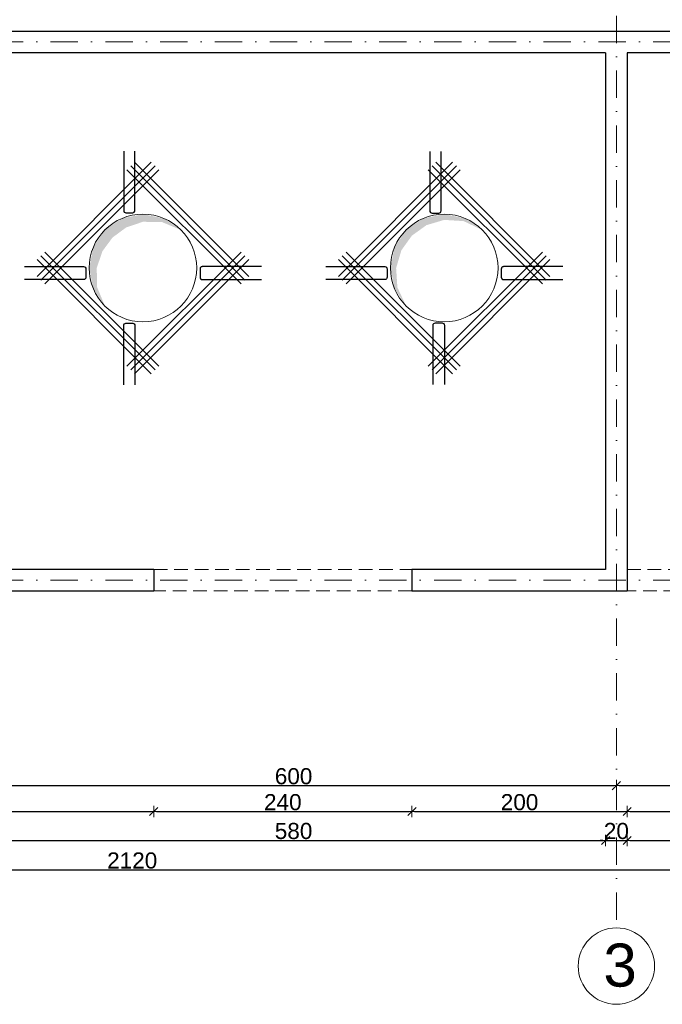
# Model space of a CAD drawing. Header units: millimetres. Extents: x -81893328 to 44149, y -26843406 to 95443303.
# Tile 18 of 100: x 28637 to 29234, y -7747 to -6832. Entities that reach past the tile are written whole.
import ezdxf

# ---------------------------------------------------------------- set-up
doc = ezdxf.new("R2010")
doc.units = ezdxf.units.MM
for name, pattern in [('CONTINOUS', [0]), ('DASHDOTX2', [50.8, 25.4, -12.7, 0, -12.7]), ('DASHED', [19.05, 12.7, -6.35]), ('DASHEDX2', [38.1, 25.4, -12.7])]:
    doc.linetypes.add(name, pattern=pattern)
for name, color, linetype, lineweight in [('A- osie', 2, 'DASHDOTX2', 5), ('aRMZ - osie', 2, 'DASHDOTX2', 5), ('aRMZ - wymiarowanie', 4, 'Continuous', 13), ('gruba', 92, 'Continuous', 30), ('kRMZ - nadproża monolityczne', 1, 'DASHED', 5), ('kRMZ - otwory', 251, 'Continuous', 5), ('kRMZ - ściany nośne', 5, 'Continuous', 30)]:
    doc.layers.add(name, color=color, linetype=linetype, lineweight=lineweight)
doc.styles.add('1-100 2', font='arial.ttf', dxfattribs={"height": 15})
doc.styles.get("Standard").update_dxf_attribs({"font": 'arial.ttf'})
doc.dimstyles.new('1-100', dxfattribs={"dimtxt": 15, "dimasz": 2.5, "dimexe": 1.25, "dimexo": 0.625, "dimgap": 1, "dimtad": 1, "dimdec": 0, "dimtxsty": '1-100 2', "dimblk": 'ZNACZKI', "dimcen": 2, "dimdle": 5, "dimse1": 1, "dimse2": 1, "dimclrd": 7, "dimclrt": 7, "dimadec": 0, "dimazin": 0, "dimtfac": 1, "dimtdec": 0, "dimtix": 1, "dimtmove": 1, "dimatfit": 3, "dimldrblk": 'ZNACZKI', "dimfxl": 1, "dimarcsym": 0})

# ---------------------------------------------------------------- blocks, each defined once
blk = doc.blocks.new('ZNACZKI')
for p, q in [((1.51, 1.51), (-1.51, -1.51)), ((0, 2.13), (0, -2.13)), ((-2.13, 0), (2.13, 0))]:
    blk.add_line(p, q)
blk = doc.blocks.new('*D1025')
at = {"layer": 'aRMZ - wymiarowanie', "color": 7, "lineweight": -2, "ltscale": 2, "transparency": 16777216}
blk.add_line((28593.94, -7543.79), (29188.94, -7543.79), dxfattribs=at)
at = {"layer": 'Defpoints', "color": 0, "ltscale": 2, "transparency": 16777216}
for p in [(28591.44, -7377.85), (29191.44, -7377.85), (29191.44, -7543.79)]:
    blk.add_point(p, dxfattribs=at)
at = {"layer": 'aRMZ - wymiarowanie', "color": 7, "lineweight": -2, "ltscale": 2, "transparency": 16777216, "xscale": 2.5, "yscale": 2.5, "zscale": 2.5, "rotation": 180}
blk.add_blockref('ZNACZKI', (28591.44, -7543.79), dxfattribs=at)
at = {"layer": 'aRMZ - wymiarowanie', "color": 7, "lineweight": -2, "ltscale": 2, "transparency": 16777216, "xscale": 2.5, "yscale": 2.5, "zscale": 2.5}
blk.add_blockref('ZNACZKI', (29191.44, -7543.79), dxfattribs=at)
at = {"layer": 'aRMZ - wymiarowanie', "color": 7, "ltscale": 2, "transparency": 16777216, "insert": (28891.44, -7535.13), "char_height": 15, "attachment_point": 5, "style": '1-100 2'}
blk.add_mtext('600', dxfattribs=at)
blk = doc.blocks.new('*D1026')
at = {"layer": 'aRMZ - wymiarowanie', "color": 7, "lineweight": -2, "ltscale": 2, "transparency": 16777216}
blk.add_line((29193.94, -7543.79), (29788.94, -7543.79), dxfattribs=at)
at = {"layer": 'Defpoints', "color": 0, "ltscale": 2, "transparency": 16777216}
for p in [(29191.44, -7377.85), (29791.44, -7377.85), (29791.44, -7543.79)]:
    blk.add_point(p, dxfattribs=at)
at = {"layer": 'aRMZ - wymiarowanie', "color": 7, "lineweight": -2, "ltscale": 2, "transparency": 16777216, "xscale": 2.5, "yscale": 2.5, "zscale": 2.5, "rotation": 180}
blk.add_blockref('ZNACZKI', (29191.44, -7543.79), dxfattribs=at)
at = {"layer": 'aRMZ - wymiarowanie', "color": 7, "lineweight": -2, "ltscale": 2, "transparency": 16777216, "xscale": 2.5, "yscale": 2.5, "zscale": 2.5}
blk.add_blockref('ZNACZKI', (29791.44, -7543.79), dxfattribs=at)
at = {"layer": 'aRMZ - wymiarowanie', "color": 7, "ltscale": 2, "transparency": 16777216, "insert": (29491.44, -7535.13), "char_height": 15, "attachment_point": 5, "style": '1-100 2'}
blk.add_mtext('600', dxfattribs=at)
blk = doc.blocks.new('*D1036')
at = {"layer": 'aRMZ - wymiarowanie', "color": 7, "lineweight": -2, "ltscale": 2, "transparency": 16777216}
blk.add_line((28603.94, -7594.66), (29178.94, -7594.66), dxfattribs=at)
at = {"layer": 'Defpoints', "color": 0, "ltscale": 2, "transparency": 16777216}
for p in [(28601.44, -7342.85), (29181.44, -7342.85), (29181.44, -7594.66)]:
    blk.add_point(p, dxfattribs=at)
at = {"layer": 'aRMZ - wymiarowanie', "color": 7, "lineweight": -2, "ltscale": 2, "transparency": 16777216, "xscale": 2.5, "yscale": 2.5, "zscale": 2.5, "rotation": 180}
blk.add_blockref('ZNACZKI', (28601.44, -7594.66), dxfattribs=at)
at = {"layer": 'aRMZ - wymiarowanie', "color": 7, "lineweight": -2, "ltscale": 2, "transparency": 16777216, "xscale": 2.5, "yscale": 2.5, "zscale": 2.5}
blk.add_blockref('ZNACZKI', (29181.44, -7594.66), dxfattribs=at)
at = {"layer": 'aRMZ - wymiarowanie', "color": 7, "ltscale": 2, "transparency": 16777216, "insert": (28891.44, -7586), "char_height": 15, "attachment_point": 5, "style": '1-100 2'}
blk.add_mtext('580', dxfattribs=at)
blk = doc.blocks.new('*D1037')
at = {"layer": 'aRMZ - wymiarowanie', "color": 7, "lineweight": -2, "ltscale": 2, "transparency": 16777216}
for p, q in [((29178.94, -7594.66), (29176.44, -7594.66)), ((29181.44, -7594.66), (29201.44, -7594.66)), ((29203.94, -7594.66), (29206.44, -7594.66))]:
    blk.add_line(p, q, dxfattribs=at)
at = {"layer": 'Defpoints', "color": 0, "ltscale": 2, "transparency": 16777216}
for p in [(29181.44, -7342.85), (29201.44, -7342.85), (29201.44, -7594.66)]:
    blk.add_point(p, dxfattribs=at)
at = {"layer": 'aRMZ - wymiarowanie', "color": 7, "lineweight": -2, "ltscale": 2, "transparency": 16777216, "xscale": 2.5, "yscale": 2.5, "zscale": 2.5}
blk.add_blockref('ZNACZKI', (29181.44, -7594.66), dxfattribs=at)
at = {"layer": 'aRMZ - wymiarowanie', "color": 7, "lineweight": -2, "ltscale": 2, "transparency": 16777216, "xscale": 2.5, "yscale": 2.5, "zscale": 2.5, "rotation": 180}
blk.add_blockref('ZNACZKI', (29201.44, -7594.66), dxfattribs=at)
at = {"layer": 'aRMZ - wymiarowanie', "color": 7, "ltscale": 2, "transparency": 16777216, "insert": (29191.44, -7586), "char_height": 15, "attachment_point": 5, "style": '1-100 2'}
blk.add_mtext('20', dxfattribs=at)
blk = doc.blocks.new('*D1038')
at = {"layer": 'aRMZ - wymiarowanie', "color": 7, "lineweight": -2, "ltscale": 2, "transparency": 16777216}
blk.add_line((29203.94, -7594.66), (29778.94, -7594.66), dxfattribs=at)
at = {"layer": 'Defpoints', "color": 0, "ltscale": 2, "transparency": 16777216}
for p in [(29201.44, -7342.85), (29781.44, -7342.85), (29781.44, -7594.66)]:
    blk.add_point(p, dxfattribs=at)
at = {"layer": 'aRMZ - wymiarowanie', "color": 7, "lineweight": -2, "ltscale": 2, "transparency": 16777216, "xscale": 2.5, "yscale": 2.5, "zscale": 2.5, "rotation": 180}
blk.add_blockref('ZNACZKI', (29201.44, -7594.66), dxfattribs=at)
at = {"layer": 'aRMZ - wymiarowanie', "color": 7, "lineweight": -2, "ltscale": 2, "transparency": 16777216, "xscale": 2.5, "yscale": 2.5, "zscale": 2.5}
blk.add_blockref('ZNACZKI', (29781.44, -7594.66), dxfattribs=at)
at = {"layer": 'aRMZ - wymiarowanie', "color": 7, "ltscale": 2, "transparency": 16777216, "insert": (29491.44, -7586), "char_height": 15, "attachment_point": 5, "style": '1-100 2'}
blk.add_mtext('580', dxfattribs=at)
blk = doc.blocks.new('*D1040')
at = {"layer": 'aRMZ - wymiarowanie', "color": 7, "lineweight": -2, "ltscale": 2, "transparency": 16777216}
blk.add_line((27683.94, -7622.08), (29798.94, -7622.08), dxfattribs=at)
at = {"layer": 'Defpoints', "color": 0, "ltscale": 2, "transparency": 16777216}
for p in [(27681.44, -7362.85), (29801.44, -7362.85), (29801.44, -7622.08)]:
    blk.add_point(p, dxfattribs=at)
at = {"layer": 'aRMZ - wymiarowanie', "color": 7, "lineweight": -2, "ltscale": 2, "transparency": 16777216, "xscale": 2.5, "yscale": 2.5, "zscale": 2.5, "rotation": 180}
blk.add_blockref('ZNACZKI', (27681.44, -7622.08), dxfattribs=at)
at = {"layer": 'aRMZ - wymiarowanie', "color": 7, "lineweight": -2, "ltscale": 2, "transparency": 16777216, "xscale": 2.5, "yscale": 2.5, "zscale": 2.5}
blk.add_blockref('ZNACZKI', (29801.44, -7622.08), dxfattribs=at)
at = {"layer": 'aRMZ - wymiarowanie', "color": 7, "ltscale": 2, "transparency": 16777216, "insert": (28741.44, -7613.42), "char_height": 15, "attachment_point": 5, "style": '1-100 2'}
blk.add_mtext('2120', dxfattribs=at)
blk = doc.blocks.new('*D1048')
at = {"layer": 'aRMZ - wymiarowanie', "color": 7, "lineweight": -2, "ltscale": 2, "transparency": 16777216}
blk.add_line((28603.94, -6593.16), (29178.94, -6593.16), dxfattribs=at)
at = {"layer": 'Defpoints', "color": 0, "ltscale": 2, "transparency": 16777216}
for p in [(29181.44, -6593.16), (28601.44, -6862.85), (29181.44, -6862.85)]:
    blk.add_point(p, dxfattribs=at)
at = {"layer": 'aRMZ - wymiarowanie', "color": 7, "lineweight": -2, "ltscale": 2, "transparency": 16777216, "xscale": 2.5, "yscale": 2.5, "zscale": 2.5, "rotation": 180}
blk.add_blockref('ZNACZKI', (28601.44, -6593.16), dxfattribs=at)
at = {"layer": 'aRMZ - wymiarowanie', "color": 7, "lineweight": -2, "ltscale": 2, "transparency": 16777216, "xscale": 2.5, "yscale": 2.5, "zscale": 2.5}
blk.add_blockref('ZNACZKI', (29181.44, -6593.16), dxfattribs=at)
at = {"layer": 'aRMZ - wymiarowanie', "color": 7, "ltscale": 2, "transparency": 16777216, "insert": (28891.44, -6584.5), "char_height": 15, "attachment_point": 5, "style": '1-100 2'}
blk.add_mtext('580', dxfattribs=at)
blk = doc.blocks.new('*D1049')
at = {"layer": 'aRMZ - wymiarowanie', "color": 7, "lineweight": -2, "ltscale": 2, "transparency": 16777216}
for p, q in [((29178.94, -6593.16), (29176.44, -6593.16)), ((29181.44, -6593.16), (29201.44, -6593.16)), ((29203.94, -6593.16), (29206.44, -6593.16))]:
    blk.add_line(p, q, dxfattribs=at)
at = {"layer": 'Defpoints', "color": 0, "ltscale": 2, "transparency": 16777216}
for p in [(29201.44, -6593.16), (29181.44, -6862.85), (29201.44, -6862.85)]:
    blk.add_point(p, dxfattribs=at)
at = {"layer": 'aRMZ - wymiarowanie', "color": 7, "lineweight": -2, "ltscale": 2, "transparency": 16777216, "xscale": 2.5, "yscale": 2.5, "zscale": 2.5}
blk.add_blockref('ZNACZKI', (29181.44, -6593.16), dxfattribs=at)
at = {"layer": 'aRMZ - wymiarowanie', "color": 7, "lineweight": -2, "ltscale": 2, "transparency": 16777216, "xscale": 2.5, "yscale": 2.5, "zscale": 2.5, "rotation": 180}
blk.add_blockref('ZNACZKI', (29201.44, -6593.16), dxfattribs=at)
at = {"layer": 'aRMZ - wymiarowanie', "color": 7, "ltscale": 2, "transparency": 16777216, "insert": (29191.44, -6584.5), "char_height": 15, "attachment_point": 5, "style": '1-100 2'}
blk.add_mtext('20', dxfattribs=at)
blk = doc.blocks.new('*D1050')
at = {"layer": 'aRMZ - wymiarowanie', "color": 7, "lineweight": -2, "ltscale": 2, "transparency": 16777216}
blk.add_line((29203.94, -6593.16), (29763.94, -6593.16), dxfattribs=at)
at = {"layer": 'Defpoints', "color": 0, "ltscale": 2, "transparency": 16777216}
for p in [(29766.44, -6593.16), (29201.44, -6862.85), (29766.44, -6877.85)]:
    blk.add_point(p, dxfattribs=at)
at = {"layer": 'aRMZ - wymiarowanie', "color": 7, "lineweight": -2, "ltscale": 2, "transparency": 16777216, "xscale": 2.5, "yscale": 2.5, "zscale": 2.5, "rotation": 180}
blk.add_blockref('ZNACZKI', (29201.44, -6593.16), dxfattribs=at)
at = {"layer": 'aRMZ - wymiarowanie', "color": 7, "lineweight": -2, "ltscale": 2, "transparency": 16777216, "xscale": 2.5, "yscale": 2.5, "zscale": 2.5}
blk.add_blockref('ZNACZKI', (29766.44, -6593.16), dxfattribs=at)
at = {"layer": 'aRMZ - wymiarowanie', "color": 7, "ltscale": 2, "transparency": 16777216, "insert": (29483.94, -6584.5), "char_height": 15, "attachment_point": 5, "style": '1-100 2'}
blk.add_mtext('565', dxfattribs=at)
blk = doc.blocks.new('*D1052')
at = {"layer": 'aRMZ - wymiarowanie', "color": 7, "lineweight": -2, "ltscale": 2, "transparency": 16777216}
blk.add_line((27683.94, -6565.55), (29798.94, -6565.55), dxfattribs=at)
at = {"layer": 'Defpoints', "color": 0, "ltscale": 2, "transparency": 16777216}
for p in [(29801.44, -6565.55), (27681.44, -6842.85), (29801.44, -6842.85)]:
    blk.add_point(p, dxfattribs=at)
at = {"layer": 'aRMZ - wymiarowanie', "color": 7, "lineweight": -2, "ltscale": 2, "transparency": 16777216, "xscale": 2.5, "yscale": 2.5, "zscale": 2.5, "rotation": 180}
blk.add_blockref('ZNACZKI', (27681.44, -6565.55), dxfattribs=at)
at = {"layer": 'aRMZ - wymiarowanie', "color": 7, "lineweight": -2, "ltscale": 2, "transparency": 16777216, "xscale": 2.5, "yscale": 2.5, "zscale": 2.5}
blk.add_blockref('ZNACZKI', (29801.44, -6565.55), dxfattribs=at)
at = {"layer": 'aRMZ - wymiarowanie', "color": 7, "ltscale": 2, "transparency": 16777216, "insert": (28741.44, -6556.9), "char_height": 15, "attachment_point": 5, "style": '1-100 2'}
blk.add_mtext('2120', dxfattribs=at)
blk = doc.blocks.new('*D1062')
at = {"layer": 'aRMZ - wymiarowanie', "color": 7, "lineweight": -2, "ltscale": 2, "transparency": 16777216}
blk.add_line((28443.94, -7567.88), (28758.94, -7567.88), dxfattribs=at)
at = {"layer": 'Defpoints', "color": 0, "ltscale": 2, "transparency": 16777216}
for p in [(28441.44, -7362.85), (28761.44, -7362.85), (28761.44, -7567.88)]:
    blk.add_point(p, dxfattribs=at)
at = {"layer": 'aRMZ - wymiarowanie', "color": 7, "lineweight": -2, "ltscale": 2, "transparency": 16777216, "xscale": 2.5, "yscale": 2.5, "zscale": 2.5, "rotation": 180}
blk.add_blockref('ZNACZKI', (28441.44, -7567.88), dxfattribs=at)
at = {"layer": 'aRMZ - wymiarowanie', "color": 7, "lineweight": -2, "ltscale": 2, "transparency": 16777216, "xscale": 2.5, "yscale": 2.5, "zscale": 2.5}
blk.add_blockref('ZNACZKI', (28761.44, -7567.88), dxfattribs=at)
at = {"layer": 'aRMZ - wymiarowanie', "color": 7, "ltscale": 2, "transparency": 16777216, "insert": (28601.44, -7559.22), "char_height": 15, "attachment_point": 5, "style": '1-100 2'}
blk.add_mtext('320', dxfattribs=at)
blk = doc.blocks.new('*D1063')
at = {"layer": 'aRMZ - wymiarowanie', "color": 7, "lineweight": -2, "ltscale": 2, "transparency": 16777216}
blk.add_line((28763.94, -7567.88), (28998.94, -7567.88), dxfattribs=at)
at = {"layer": 'Defpoints', "color": 0, "ltscale": 2, "transparency": 16777216}
for p in [(28761.44, -7362.85), (29001.44, -7362.85), (29001.44, -7567.88)]:
    blk.add_point(p, dxfattribs=at)
at = {"layer": 'aRMZ - wymiarowanie', "color": 7, "lineweight": -2, "ltscale": 2, "transparency": 16777216, "xscale": 2.5, "yscale": 2.5, "zscale": 2.5, "rotation": 180}
blk.add_blockref('ZNACZKI', (28761.44, -7567.88), dxfattribs=at)
at = {"layer": 'aRMZ - wymiarowanie', "color": 7, "lineweight": -2, "ltscale": 2, "transparency": 16777216, "xscale": 2.5, "yscale": 2.5, "zscale": 2.5}
blk.add_blockref('ZNACZKI', (29001.44, -7567.88), dxfattribs=at)
at = {"layer": 'aRMZ - wymiarowanie', "color": 7, "ltscale": 2, "transparency": 16777216, "insert": (28881.44, -7559.22), "char_height": 15, "attachment_point": 5, "style": '1-100 2'}
blk.add_mtext('240', dxfattribs=at)
blk = doc.blocks.new('*D1064')
at = {"layer": 'aRMZ - wymiarowanie', "color": 7, "lineweight": -2, "ltscale": 2, "transparency": 16777216}
blk.add_line((29003.94, -7567.88), (29198.94, -7567.88), dxfattribs=at)
at = {"layer": 'Defpoints', "color": 0, "ltscale": 2, "transparency": 16777216}
for p in [(29001.44, -7362.85), (29201.44, -7362.85), (29201.44, -7567.88)]:
    blk.add_point(p, dxfattribs=at)
at = {"layer": 'aRMZ - wymiarowanie', "color": 7, "lineweight": -2, "ltscale": 2, "transparency": 16777216, "xscale": 2.5, "yscale": 2.5, "zscale": 2.5, "rotation": 180}
blk.add_blockref('ZNACZKI', (29001.44, -7567.88), dxfattribs=at)
at = {"layer": 'aRMZ - wymiarowanie', "color": 7, "lineweight": -2, "ltscale": 2, "transparency": 16777216, "xscale": 2.5, "yscale": 2.5, "zscale": 2.5}
blk.add_blockref('ZNACZKI', (29201.44, -7567.88), dxfattribs=at)
at = {"layer": 'aRMZ - wymiarowanie', "color": 7, "ltscale": 2, "transparency": 16777216, "insert": (29101.44, -7559.22), "char_height": 15, "attachment_point": 5, "style": '1-100 2'}
blk.add_mtext('200', dxfattribs=at)
blk = doc.blocks.new('*D1065')
at = {"layer": 'aRMZ - wymiarowanie', "color": 7, "lineweight": -2, "ltscale": 2, "transparency": 16777216}
blk.add_line((29203.94, -7567.88), (29778.94, -7567.88), dxfattribs=at)
at = {"layer": 'Defpoints', "color": 0, "ltscale": 2, "transparency": 16777216}
for p in [(29201.44, -7362.85), (29781.44, -7362.85), (29781.44, -7567.88)]:
    blk.add_point(p, dxfattribs=at)
at = {"layer": 'aRMZ - wymiarowanie', "color": 7, "lineweight": -2, "ltscale": 2, "transparency": 16777216, "xscale": 2.5, "yscale": 2.5, "zscale": 2.5, "rotation": 180}
blk.add_blockref('ZNACZKI', (29201.44, -7567.88), dxfattribs=at)
at = {"layer": 'aRMZ - wymiarowanie', "color": 7, "lineweight": -2, "ltscale": 2, "transparency": 16777216, "xscale": 2.5, "yscale": 2.5, "zscale": 2.5}
blk.add_blockref('ZNACZKI', (29781.44, -7567.88), dxfattribs=at)
at = {"layer": 'aRMZ - wymiarowanie', "color": 7, "ltscale": 2, "transparency": 16777216, "insert": (29491.44, -7559.22), "char_height": 15, "attachment_point": 5, "style": '1-100 2'}
blk.add_mtext('580', dxfattribs=at)

msp = doc.modelspace()

# ---------------------------------------------------------------- hatches: boundary and pattern name
at = {"layer": 'kRMZ - otwory'}
for points in [[(28786.7943, -7027.4958), (28770.5731, -7016.6572), (28751.439, -7012.8512), (28732.3048, -7016.6572), (28716.0836, -7027.4958), (28705.245, -7043.717), (28701.439, -7062.8512), (28705.245, -7081.9854), (28716.0836, -7098.2065), (28708.7805, -7080.5209), (28708.51, -7062.8512), (28713.7805, -7047.2525), (28723.1547, -7034.5669), (28735.8403, -7025.1927), (28751.439, -7019.9223), (28769.1087, -7020.1927)], [(28786.7943, -7027.4958), (28770.5731, -7016.6572), (28751.439, -7012.8512), (28732.3048, -7016.6572), (28716.0836, -7027.4958), (28705.245, -7043.717), (28701.439, -7062.8512), (28705.245, -7081.9854), (28716.0836, -7098.2065), (28708.7805, -7080.5209), (28708.51, -7062.8512), (28713.7805, -7047.2525), (28723.1547, -7034.5669), (28735.8403, -7025.1927), (28751.439, -7019.9223), (28769.1087, -7020.1927)], [(29066.7943, -7027.4958), (29050.5731, -7016.6572), (29031.439, -7012.8512), (29012.3048, -7016.6572), (28996.0836, -7027.4958), (28985.245, -7043.717), (28981.439, -7062.8512), (28985.245, -7081.9854), (28996.0836, -7098.2065), (28987.8966, -7080.887), (28986.7423, -7062.8512), (28991.6466, -7046.3687), (29001.3869, -7032.7991), (29014.9564, -7023.0589), (29031.439, -7018.1545), (29049.4748, -7019.3089)], [(29066.7943, -7027.4958), (29050.5731, -7016.6572), (29031.439, -7012.8512), (29012.3048, -7016.6572), (28996.0836, -7027.4958), (28985.245, -7043.717), (28981.439, -7062.8512), (28985.245, -7081.9854), (28996.0836, -7098.2065), (28987.8966, -7080.887), (28986.7423, -7062.8512), (28991.6466, -7046.3687), (29001.3869, -7032.7991), (29014.9564, -7023.0589), (29031.439, -7018.1545), (29049.4748, -7019.3089)]]:
    msp.add_hatch(color=256, dxfattribs=at).paths.add_polyline_path(points)

# ---------------------------------------------------------------- linework, layer by layer
at = {"layer": 'A- osie', "linetype": 'Continuous'}
msp.add_circle((29191.439, -7711.4179), 35.5167, dxfattribs=at)
at = {"layer": 'aRMZ - osie'}
for p, q in [((29191.439, -6523.197), (29191.439, -7675.9011)), ((27138.6771, -6852.8512), (30536.7437, -6852.8512)), ((27138.6771, -7352.8512), (30536.7437, -7352.8512))]:
    msp.add_line(p, q, dxfattribs=at)
at = {"layer": 'gruba'}
for p, q in [((28733.5222, -6954.359), (28733.5222, -7009.359)), ((28744.0222, -7009.359), (28744.0222, -6954.359)), ((29018.046, -6954.6913), (29018.046, -7009.6913)), ((29028.546, -7009.6913), (29028.546, -6954.6913)), ((28735.6222, -7011.459), (28741.9222, -7011.459)), ((29020.146, -7011.7913), (29026.446, -7011.7913)), ((28733.5222, -7171.3433), (28733.5222, -7116.3433)), ((28735.6222, -7114.2433), (28741.9222, -7114.2433)), ((28744.0222, -7116.3433), (28744.0222, -7171.3433))]:
    msp.add_line(p, q, dxfattribs=at)
at = {"layer": 'gruba', "color": 4}
for p, q in [((28653.1511, -7070.6294), (28759.2171, -6964.5633)), ((28656.6866, -7074.1649), (28762.7527, -6968.0989)), ((28846.1913, -7074.1649), (28740.1252, -6968.0989)), ((28849.7268, -7070.6294), (28743.6608, -6964.5633)), ((28933.1511, -7070.6294), (29039.2171, -6964.5633)), ((28936.6866, -7074.1649), (29042.7527, -6968.0989)), ((29126.1913, -7074.1649), (29020.1252, -6968.0989)), ((29129.7268, -7070.6294), (29023.6608, -6964.5633)), ((28660.2222, -7077.7004), (28766.2882, -6971.6344)), ((28842.6557, -7077.7004), (28736.5897, -6971.6344)), ((28940.2222, -7077.7004), (29046.2882, -6971.6344)), ((29122.6557, -7077.7004), (29016.5897, -6971.6344)), ((28762.7527, -7157.6035), (28656.6866, -7051.5375)), ((28766.2882, -7154.068), (28660.2222, -7048.0019)), ((28736.5897, -7154.068), (28842.6557, -7048.0019)), ((28740.1252, -7157.6035), (28846.1913, -7051.5375)), ((29042.7527, -7157.6035), (28936.6866, -7051.5375)), ((29046.2882, -7154.068), (28940.2222, -7048.0019)), ((29016.5897, -7154.068), (29122.6557, -7048.0019)), ((29020.1252, -7157.6035), (29126.1913, -7051.5375)), ((28759.2171, -7161.139), (28653.1511, -7055.073)), ((28743.6608, -7161.139), (28849.7268, -7055.073)), ((29039.2171, -7161.139), (28933.1511, -7055.073)), ((29023.6608, -7161.139), (29129.7268, -7055.073))]:
    msp.add_line(p, q, dxfattribs=at)
at = {"layer": 'gruba', "color": 2, "linetype": 'CONTINOUS', "extrusion": (0, 0, -1)}
for p, q in [((28641.29, -7061.6012), (28696.29, -7061.6012)), ((28921.29, -7061.6012), (28976.29, -7061.6012)), ((28698.39, -7063.7012), (28698.39, -7071.5012)), ((28978.39, -7063.7012), (28978.39, -7071.5012)), ((28696.29, -7073.6012), (28641.29, -7073.6012)), ((28976.29, -7073.6012), (28921.29, -7073.6012))]:
    msp.add_line(p, q, dxfattribs=at)
at = {"layer": 'gruba', "color": 2}
for p, q in [((28861.5879, -7061.6012), (28806.5879, -7061.6012)), ((29141.5879, -7061.6012), (29086.5879, -7061.6012)), ((28806.5879, -7073.6012), (28861.5879, -7073.6012)), ((29086.5879, -7073.6012), (29141.5879, -7073.6012))]:
    msp.add_line(p, q, dxfattribs=at)
at = {"layer": 'gruba', "color": 2, "linetype": 'DASHEDX2'}
for p, q in [((28804.4879, -7063.7012), (28804.4879, -7071.5012)), ((29084.4879, -7063.7012), (29084.4879, -7071.5012))]:
    msp.add_line(p, q, dxfattribs=at)
at = {"layer": 'gruba', "extrusion": (0, 0, -1)}
for p, q in [((29021.0817, -7171.011), (29021.0817, -7116.011)), ((29023.1817, -7113.911), (29029.4817, -7113.911)), ((29031.5817, -7116.011), (29031.5817, -7171.011))]:
    msp.add_line(p, q, dxfattribs=at)
at = {"layer": 'gruba'}
for centre, major_axis, start_param, end_param in [((28735.6222, -7009.359), (-1.4849, 1.4849), 0.78539816, 2.35619449), ((28741.9222, -7009.359), (1.4849, 1.4849), 3.92699082, 5.49778714), ((29020.146, -7009.6913), (-1.4849, 1.4849), 0.78539816, 2.35619449), ((29026.446, -7009.6913), (1.4849, 1.4849), 3.92699082, 5.49778714)]:
    msp.add_ellipse(centre, major_axis=major_axis, ratio=1, start_param=start_param, end_param=end_param, dxfattribs=at)
at = {"layer": 'gruba', "color": 2, "linetype": 'CONTINOUS', "extrusion": (0, 0, -1)}
for centre, major_axis, start_param, end_param in [((28696.29, -7063.7012), (1.4849, 1.4849), -0.78539816, 0.78539816), ((28976.29, -7063.7012), (1.4849, 1.4849), -0.78539816, 0.78539816), ((28696.29, -7071.5012), (-1.4849, 1.4849), 2.35619449, 3.92699082), ((28976.29, -7071.5012), (-1.4849, 1.4849), 2.35619449, 3.92699082)]:
    msp.add_ellipse(centre, major_axis=major_axis, ratio=1, start_param=start_param, end_param=end_param, dxfattribs=at)
at = {"layer": 'gruba', "color": 2, "linetype": 'DASHEDX2'}
for centre, major_axis, start_param, end_param in [((28806.5879, -7063.7012), (-1.4849, 1.4849), -0.78539816, 0.78539816), ((29086.5879, -7063.7012), (-1.4849, 1.4849), -0.78539816, 0.78539816), ((28806.5879, -7071.5012), (1.4849, 1.4849), 2.35619449, 3.92699082), ((29086.5879, -7071.5012), (1.4849, 1.4849), 2.35619449, 3.92699082)]:
    msp.add_ellipse(centre, major_axis=major_axis, ratio=1, start_param=start_param, end_param=end_param, dxfattribs=at)
at = {"layer": 'gruba', "extrusion": (0, 0, -1)}
for centre, major_axis, start_param, end_param in [((28735.6222, -7116.3433), (-1.4849, -1.4849), 0.78539816, 2.35619449), ((28741.9222, -7116.3433), (1.4849, -1.4849), 3.92699082, 5.49778714), ((29023.1817, -7116.011), (1.4849, 1.4849), 3.92699082, 5.49778714), ((29029.4817, -7116.011), (-1.4849, 1.4849), 0.78539816, 2.35619449)]:
    msp.add_ellipse(centre, major_axis=major_axis, ratio=1, start_param=start_param, end_param=end_param, dxfattribs=at)
at = {"layer": 'kRMZ - nadproża monolityczne'}
for points in [[(28761.439, -7342.8512), (29001.439, -7342.8512)], [(29201.439, -7342.8512), (29781.439, -7342.8512)], [(29001.439, -7362.8512), (28761.439, -7362.8512)], [(29781.439, -7362.8512), (29201.439, -7362.8512)]]:
    msp.add_lwpolyline(points, dxfattribs=at)
at = {"layer": 'kRMZ - otwory'}
for centre in [(28751.439, -7062.8512), (28751.439, -7062.8512), (29031.439, -7062.8512), (29031.439, -7062.8512)]:
    msp.add_circle(centre, 50, dxfattribs=at)
at = {"layer": 'kRMZ - ściany nośne'}
for p, q in [((27681.439, -6842.8512), (29801.439, -6842.8512)), ((29181.439, -6862.8512), (28601.439, -6862.8512)), ((29181.439, -6862.8512), (29181.439, -7342.8512)), ((29781.439, -6862.8512), (29201.439, -6862.8512)), ((29201.439, -6862.8512), (29201.439, -7362.8512)), ((28761.439, -7342.8512), (28601.439, -7342.8512)), ((28761.439, -7342.8512), (28761.439, -7362.8512)), ((29181.439, -7342.8512), (29001.439, -7342.8512)), ((29001.439, -7342.8512), (29001.439, -7362.8512)), ((29201.439, -7342.8512), (29201.439, -7342.8512)), ((28441.439, -7362.8512), (28761.439, -7362.8512)), ((29001.439, -7362.8512), (29201.439, -7362.8512))]:
    msp.add_line(p, q, dxfattribs=at)

# ---------------------------------------------------------------- texts
at = {"layer": 'A- osie', "linetype": 'Continuous', "insert": (29179.3336, -7690.5027), "char_height": 40, "width": 38.590363, "attachment_point": 1}
msp.add_mtext('3', dxfattribs=at)

# ---------------------------------------------------------------- dimensions: what is measured, and where the dimension line sits
at = {"layer": 'aRMZ - wymiarowanie', "color": 1, "ltscale": 2}
for base, p1, p2, picture, middle in [((29801.439, -6565.5543), (27681.439, -6842.8512), (29801.439, -6842.8512), '*D1052', (28741.439, -6556.8957)), ((29181.439, -6593.1619), (28601.439, -6862.8512), (29181.439, -6862.8512), '*D1048', (28891.439, -6584.5033)), ((29201.439, -6593.1619), (29181.439, -6862.8512), (29201.439, -6862.8512), '*D1049', (29191.439, -6584.5033)), ((29766.439, -6593.1619), (29201.439, -6862.8512), (29766.439, -6877.8512), '*D1050', (29483.939, -6584.5033)), ((29181.439, -7594.6612), (28601.439, -7342.8512), (29181.439, -7342.8512), '*D1036', (28891.439, -7586.0026)), ((29201.439, -7594.6612), (29181.439, -7342.8512), (29201.439, -7342.8512), '*D1037', (29191.439, -7586.0026)), ((29781.439, -7594.6612), (29201.439, -7342.8512), (29781.439, -7342.8512), '*D1038', (29491.439, -7586.0026)), ((29801.439, -7622.0758), (27681.439, -7362.8512), (29801.439, -7362.8512), '*D1040', (28741.439, -7613.4173)), ((28761.439, -7567.8834), (28441.439, -7362.8512), (28761.439, -7362.8512), '*D1062', (28601.439, -7559.2197)), ((29001.439, -7567.8834), (28761.439, -7362.8512), (29001.439, -7362.8512), '*D1063', (28881.439, -7559.2248)), ((29201.439, -7567.8834), (29001.439, -7362.8512), (29201.439, -7362.8512), '*D1064', (29101.439, -7559.2248)), ((29781.439, -7567.8834), (29201.439, -7362.8512), (29781.439, -7362.8512), '*D1065', (29491.439, -7559.2248)), ((29191.439, -7543.7883), (28591.439, -7377.8512), (29191.439, -7377.8512), '*D1025', (28891.439, -7535.1297)), ((29791.439, -7543.7883), (29191.439, -7377.8512), (29791.439, -7377.8512), '*D1026', (29491.439, -7535.1297))]:
    dim = msp.add_linear_dim(base=base, p1=p1, p2=p2, dimstyle='1-100', dxfattribs=at)
    dim.commit()
    dim.dimension.update_dxf_attribs({"geometry": picture, "text_midpoint": middle})

doc.saveas('drawing.dxf')
